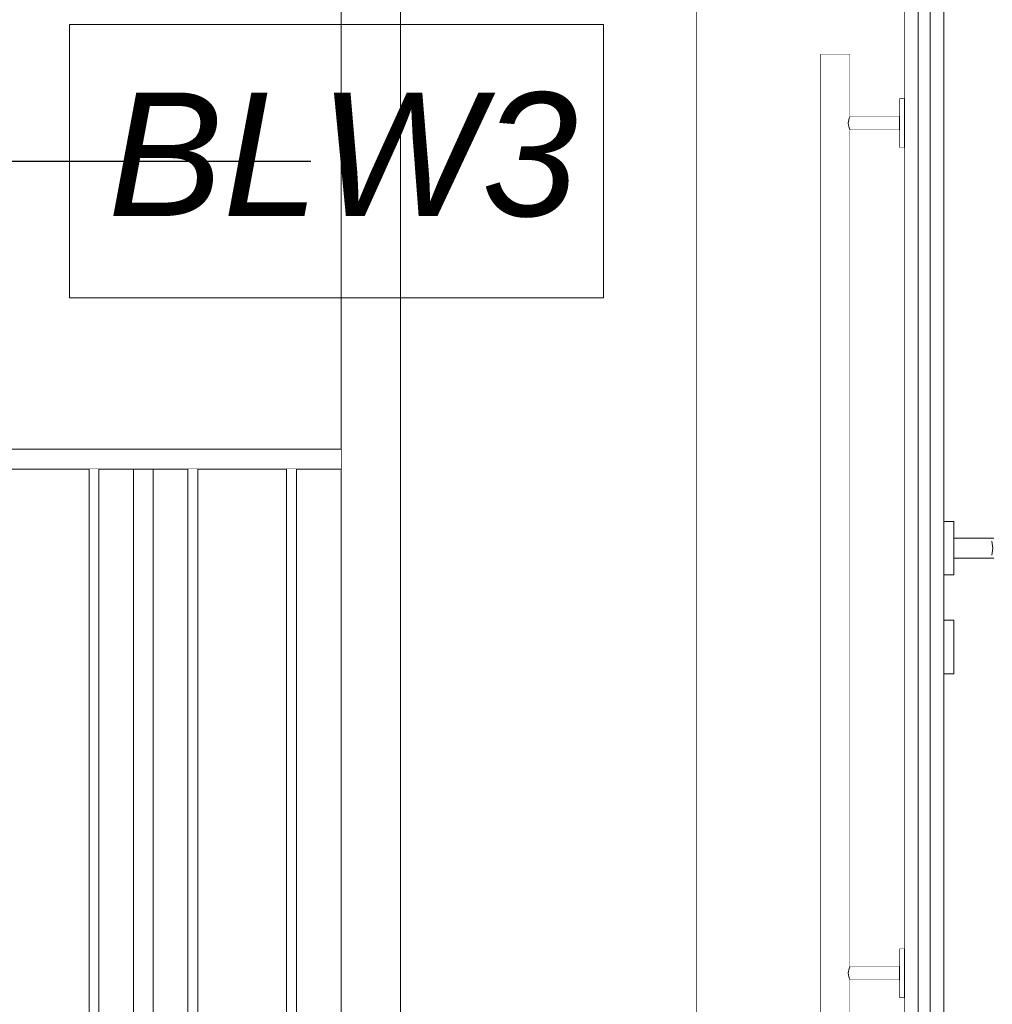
# Model space of a CAD drawing. Header units: millimetres. Extents: x 90539 to 127778, y -34922 to 14506.
# Tile 15 of 256: x 98022 to 99007, y 539 to 1535. Entities that reach past the tile are written whole.
import ezdxf

# ---------------------------------------------------------------- set-up
doc = ezdxf.new("R2010")
doc.units = ezdxf.units.MM
doc.header["$MEASUREMENT"] = 0
doc.linetypes.add('Wipeout_Contour', pattern=[1000, 0, -1000])
for name, color, linetype in [('Nowe_A-Balustrady', 7, 'Continuous'), ('Nowe_A-Wymiary-Zewnętrzne', 7, 'Continuous'), ('Nowe_A-Ściany-Wewnętrzne', 7, 'Continuous'), ('Nowe_A-Ściany-Zewnętrzne', 7, 'Continuous'), ('Nowe_Drzwi Archicad', 7, 'Continuous')]:
    doc.layers.add(name, color=color, linetype=linetype)
for name, color, linetype, lineweight in [('Nowe_A-Balustrady_Nr_pióra__11', 7, 'Continuous', 13), ('Nowe_A-Wymiary-Zewnętrzne_Nr_pióra__46', 5, 'Continuous', 15), ('Nowe_A-Ściany-Wewnętrzne_Nr_pióra__87', 7, 'Continuous', 13), ('Nowe_A-Ściany-Zewnętrzne_Nr_pióra__87', 7, 'Continuous', 13), ('Nowe_Drzwi Archicad_Nr_pióra__3', 7, 'Continuous', 13), ('Nowe_Drzwi Archicad_Nr_pióra__43', 7, 'Continuous', 13), ('Nowe_Drzwi Archicad_Nr_pióra__87', 7, 'Continuous', 13)]:
    doc.layers.add(name, color=color, linetype=linetype, lineweight=lineweight)
for name, color, linetype, lineweight, true_color in [('Nowe_A-Konstrukcja Opis_Nr_pióra__78', 7, 'Continuous', 13, 0x00bb5e), ('Nowe_A-Wymiary-Zewnętrzne_Nr_pióra__45', 7, 'Continuous', 15, 0x40a5ff), ('Nowe_A-Wymiary-Zewnętrzne_Nr_pióra__85', 7, 'Continuous', 13, 0x80c2ff)]:
    doc.layers.add(name, color=color, linetype=linetype, lineweight=lineweight, true_color=true_color)
doc.styles.add('STYL_AUTOMATYCZNY_2', font='arial.ttf')
doc.styles.add('STYL_AUTOMATYCZNY_3', font='arial.ttf')
doc.dimstyles.new('STYL_AUTOMATYCZNY__1', dxfattribs={"dimtxt": 125, "dimasz": 47.5, "dimexe": 0.18, "dimexo": 20, "dimgap": 0, "dimtad": 1, "dimdec": 1, "dimlfac": 0.1, "dimzin": 0, "dimdsep": 46, "dimtxsty": 'STYL_AUTOMATYCZNY_2', "dimblk": 'ARROWHEAD_11', "dimblk1": 'ARROWHEAD_11', "dimblk2": 'ARROWHEAD_11', "dimcen": 0.09, "dimclrd": 256, "dimclre": 256, "dimclrt": 5, "dimadec": 1, "dimazin": 0, "dimtfac": 1, "dimtdec": 4, "dimtmove": 0, "dimatfit": 3, "dimfxl": 0, "dimtolj": 1, "dimtzin": 0, "dimarcsym": 0})
doc.dimstyles.new('STYL_AUTOMATYCZNY__3', dxfattribs={"dimtxt": 0.18, "dimasz": 76, "dimexe": 0.18, "dimexo": 0.0625, "dimgap": 0, "dimtad": 0, "dimtih": 1, "dimtoh": 1, "dimdec": 4, "dimzin": 0, "dimdsep": 46, "dimcen": 0.09, "dimadec": 0, "dimazin": 0, "dimtfac": 1, "dimtdec": 4, "dimtmove": 0, "dimatfit": 3, "dimldrblk": 'ARROWHEAD_16', "dimfxl": 0, "dimtolj": 1, "dimtzin": 0, "dimarcsym": 0})

# ---------------------------------------------------------------- blocks, each defined once
blk = doc.blocks.new('ElemPrzekroju_62')
at = {"color": 254, "linetype": 'Wipeout_Contour', "lineweight": 0, "ltscale": 394289.798769}
blk.add_wipeout([(98407.6, 2420), (98407.6, 0), (98707.6, 0), (98707.6, 2420)], dxfattribs=at).dxf.layer = 'Nowe_A-Ściany-Wewnętrzne'
at = {"layer": 'Nowe_A-Ściany-Wewnętrzne_Nr_pióra__87', "color": 7, "linetype": 'Continuous', "lineweight": 13}
blk.add_line((98407.6, 2420), (98407.6, 0), dxfattribs=at)
blk = doc.blocks.new('ElemPrzekroju_67')
at = {"layer": 'Nowe_Drzwi Archicad_Nr_pióra__87', "color": 7, "linetype": 'Continuous', "lineweight": 13}
blk.add_line((98707.6, 0), (98707.6, 2070), dxfattribs=at)
at = {"color": 254, "linetype": 'Wipeout_Contour', "lineweight": 0, "ltscale": 1880818.559053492}
blk.add_wipeout([(98957.6, 0), (99032.6, 0), (99032.6, 2000), (98957.6, 2000), (98957.6, 1027), (98967.6, 1027), (98967.6, 1010), (99012.6, 1010), (99019.67, 1007.07), (99022.6, 1000), (99019.67, 992.93), (99012.6, 990), (98967.6, 990), (98967.6, 973), (98957.6, 973), (98957.6, 927), (98967.6, 927), (98967.6, 873), (98957.6, 873)], dxfattribs=at).dxf.layer = 'Nowe_Drzwi Archicad'
at = {"color": 254, "linetype": 'Wipeout_Contour', "lineweight": 0, "ltscale": 395701.223405}
blk.add_wipeout([(98917.6, 1412.32), (98917.6, 1430), (98912.6, 1430), (98912.6, 1412.32)], dxfattribs=at).dxf.layer = 'Nowe_Drzwi Archicad'
at = {"color": 254, "linetype": 'Wipeout_Contour', "lineweight": 0, "ltscale": 395666.755555}
blk.add_wipeout([(98917.6, 552.32), (98917.6, 570), (98912.6, 570), (98912.6, 552.32)], dxfattribs=at).dxf.layer = 'Nowe_Drzwi Archicad'
at = {"color": 254, "linetype": 'Wipeout_Contour', "lineweight": 0, "ltscale": 395702.245552}
blk.add_wipeout([(98917.6, 1430), (98917.6, 1447.68), (98912.6, 1447.68), (98912.6, 1430)], dxfattribs=at).dxf.layer = 'Nowe_Drzwi Archicad'
at = {"color": 254, "linetype": 'Wipeout_Contour', "lineweight": 0, "ltscale": 395700.506957}
blk.add_wipeout([(98912.6, 1412.32), (98912.6, 1405), (98917.6, 1405), (98917.6, 1412.32)], dxfattribs=at).dxf.layer = 'Nowe_Drzwi Archicad'
at = {"color": 254, "linetype": 'Wipeout_Contour', "lineweight": 0, "ltscale": 396051.718559}
blk.add_wipeout([(99008.2, 1010), (99003.34, 1010), (99006.1, 1007.07), (99013.3, 1007.07)], dxfattribs=at).dxf.layer = 'Nowe_Drzwi Archicad'
at = {"color": 254, "linetype": 'Wipeout_Contour', "lineweight": 0, "ltscale": 396062.20999}
blk.add_wipeout([(99015.41, 1000), (99007.24, 1000), (99006.1, 992.93), (99013.3, 992.93)], dxfattribs=at).dxf.layer = 'Nowe_Drzwi Archicad'
at = {"color": 254, "linetype": 'Wipeout_Contour', "lineweight": 0, "ltscale": 395889.389817}
blk.add_wipeout([(98967.6, 976.62), (98967.5, 976.62), (98967.5, 973), (98967.6, 973)], dxfattribs=at).dxf.layer = 'Nowe_Drzwi Archicad'
at = {"color": 254, "linetype": 'Wipeout_Contour', "lineweight": 0, "ltscale": 395887.233728}
blk.add_wipeout([(98967.6, 923.38), (98967.5, 923.38), (98967.5, 913.5), (98967.6, 913.5)], dxfattribs=at).dxf.layer = 'Nowe_Drzwi Archicad'
at = {"color": 254, "linetype": 'Wipeout_Contour', "lineweight": 0, "ltscale": 395885.652155}
blk.add_wipeout([(98967.5, 873), (98967.6, 873), (98967.6, 876.62), (98967.5, 876.62)], dxfattribs=at).dxf.layer = 'Nowe_Drzwi Archicad'
at = {"color": 254, "linetype": 'Wipeout_Contour', "lineweight": 0, "ltscale": 395667.163019}
blk.add_wipeout([(98917.6, 570), (98917.6, 587.68), (98912.6, 587.68), (98912.6, 570)], dxfattribs=at).dxf.layer = 'Nowe_Drzwi Archicad'
at = {"color": 254, "linetype": 'Wipeout_Contour', "lineweight": 0, "ltscale": 395666.473752}
blk.add_wipeout([(98912.6, 552.32), (98912.6, 545), (98917.6, 545), (98917.6, 552.32)], dxfattribs=at).dxf.layer = 'Nowe_Drzwi Archicad'
at = {"layer": 'Nowe_Drzwi Archicad_Nr_pióra__3', "color": 7, "linetype": 'Continuous', "lineweight": 13}
for p, q in [((98912.6, 1405), (98912.6, 1412.32)), ((98912.6, 545), (98912.6, 552.32))]:
    blk.add_line(p, q, dxfattribs=at)
at = {"color": 254, "linetype": 'Wipeout_Contour', "lineweight": 0, "ltscale": 395702.974636}
blk.add_wipeout([(98912.6, 1455), (98912.6, 1447.68), (98917.6, 1447.68), (98917.6, 1455)], dxfattribs=at).dxf.layer = 'Nowe_Drzwi Archicad'
at = {"color": 254, "linetype": 'Wipeout_Contour', "lineweight": 0, "ltscale": 395591.232495}
blk.add_wipeout([(98862.6, 1437), (98861.76, 1434.95), (98912.6, 1434.95), (98912.6, 1437)], dxfattribs=at).dxf.layer = 'Nowe_Drzwi Archicad'
at = {"color": 254, "linetype": 'Wipeout_Contour', "lineweight": 0, "ltscale": 396062.495647}
blk.add_wipeout([(99013.3, 1007.07), (99006.1, 1007.07), (99007.24, 1000), (99015.41, 1000)], dxfattribs=at).dxf.layer = 'Nowe_Drzwi Archicad'
at = {"color": 254, "linetype": 'Wipeout_Contour', "lineweight": 0, "ltscale": 395889.657095}
blk.add_wipeout([(98967.5, 976.62), (98967.6, 976.62), (98967.6, 986.5), (98967.5, 986.5)], dxfattribs=at).dxf.layer = 'Nowe_Drzwi Archicad'
at = {"color": 254, "linetype": 'Wipeout_Contour', "lineweight": 0, "ltscale": 396051.028906}
blk.add_wipeout([(99013.3, 992.93), (99006.1, 992.93), (99003.34, 990), (99008.2, 990)], dxfattribs=at).dxf.layer = 'Nowe_Drzwi Archicad'
at = {"color": 254, "linetype": 'Wipeout_Contour', "lineweight": 0, "ltscale": 395886.802942}
blk.add_wipeout([(98967.5, 900), (98967.6, 900), (98967.6, 913.5), (98967.5, 913.5)], dxfattribs=at).dxf.layer = 'Nowe_Drzwi Archicad'
at = {"color": 254, "linetype": 'Wipeout_Contour', "lineweight": 0, "ltscale": 395885.892155}
blk.add_wipeout([(98967.6, 886.5), (98967.5, 886.5), (98967.5, 876.62), (98967.6, 876.62)], dxfattribs=at).dxf.layer = 'Nowe_Drzwi Archicad'
at = {"color": 254, "linetype": 'Wipeout_Contour', "lineweight": 0, "ltscale": 395667.457459}
blk.add_wipeout([(98912.6, 595), (98912.6, 587.68), (98917.6, 587.68), (98917.6, 595)], dxfattribs=at).dxf.layer = 'Nowe_Drzwi Archicad'
at = {"color": 254, "linetype": 'Wipeout_Contour', "lineweight": 0, "ltscale": 395556.239744}
blk.add_wipeout([(98862.6, 577), (98861.76, 574.95), (98912.6, 574.95), (98912.6, 577)], dxfattribs=at).dxf.layer = 'Nowe_Drzwi Archicad'
at = {"layer": 'Nowe_Drzwi Archicad_Nr_pióra__3', "color": 7, "linetype": 'Continuous', "lineweight": 13}
for p, q in [((98912.6, 1447.68), (98912.6, 1455)), ((98912.6, 587.68), (98912.6, 595))]:
    blk.add_line(p, q, dxfattribs=at)
at = {"color": 254, "linetype": 'Wipeout_Contour', "lineweight": 0, "ltscale": 395589.295508}
blk.add_wipeout([(98861.76, 1434.95), (98860.86, 1430), (98912.6, 1430), (98912.6, 1434.95)], dxfattribs=at).dxf.layer = 'Nowe_Drzwi Archicad'
at = {"color": 254, "linetype": 'Wipeout_Contour', "lineweight": 0, "ltscale": 396026.113108}
blk.add_wipeout([(99003.34, 1010), (98997.6, 1010), (98998.29, 1007.07), (99006.1, 1007.07)], dxfattribs=at).dxf.layer = 'Nowe_Drzwi Archicad'
at = {"color": 254, "linetype": 'Wipeout_Contour', "lineweight": 0, "ltscale": 395890.12408}
blk.add_wipeout([(98967.6, 1000), (98967.5, 1000), (98967.5, 986.5), (98967.6, 986.5)], dxfattribs=at).dxf.layer = 'Nowe_Drzwi Archicad'
at = {"color": 254, "linetype": 'Wipeout_Contour', "lineweight": 0, "ltscale": 396030.363717}
blk.add_wipeout([(99007.24, 1000), (98998.58, 1000), (98998.29, 992.93), (99006.1, 992.93)], dxfattribs=at).dxf.layer = 'Nowe_Drzwi Archicad'
at = {"color": 254, "linetype": 'Wipeout_Contour', "lineweight": 0, "ltscale": 395869.590776}
blk.add_wipeout([(98967.5, 976.62), (98957.7, 976.62), (98957.7, 973), (98967.5, 973)], dxfattribs=at).dxf.layer = 'Nowe_Drzwi Archicad'
at = {"color": 254, "linetype": 'Wipeout_Contour', "lineweight": 0, "ltscale": 395867.43458}
blk.add_wipeout([(98967.5, 923.38), (98957.7, 923.38), (98957.7, 913.5), (98967.5, 913.5)], dxfattribs=at).dxf.layer = 'Nowe_Drzwi Archicad'
at = {"color": 254, "linetype": 'Wipeout_Contour', "lineweight": 0, "ltscale": 395886.311892}
blk.add_wipeout([(98967.5, 886.5), (98967.6, 886.5), (98967.6, 900), (98967.5, 900)], dxfattribs=at).dxf.layer = 'Nowe_Drzwi Archicad'
at = {"color": 254, "linetype": 'Wipeout_Contour', "lineweight": 0, "ltscale": 395865.852927}
blk.add_wipeout([(98957.7, 873), (98967.5, 873), (98967.5, 876.62), (98957.7, 876.62)], dxfattribs=at).dxf.layer = 'Nowe_Drzwi Archicad'
at = {"color": 254, "linetype": 'Wipeout_Contour', "lineweight": 0, "ltscale": 395554.424339}
blk.add_wipeout([(98861.76, 574.95), (98860.86, 570), (98912.6, 570), (98912.6, 574.95)], dxfattribs=at).dxf.layer = 'Nowe_Drzwi Archicad'
at = {"color": 254, "linetype": 'Wipeout_Contour', "lineweight": 0, "ltscale": 395589.009226}
blk.add_wipeout([(98860.86, 1430), (98861.76, 1425.05), (98912.6, 1425.05), (98912.6, 1430)], dxfattribs=at).dxf.layer = 'Nowe_Drzwi Archicad'
at = {"color": 254, "linetype": 'Wipeout_Contour', "lineweight": 0, "ltscale": 395890.669685}
blk.add_wipeout([(98967.6, 1013.5), (98967.5, 1013.5), (98967.5, 1000), (98967.6, 1000)], dxfattribs=at).dxf.layer = 'Nowe_Drzwi Archicad'
at = {"color": 254, "linetype": 'Wipeout_Contour', "lineweight": 0, "ltscale": 396030.649396}
blk.add_wipeout([(99006.1, 1007.07), (98998.29, 1007.07), (98998.58, 1000), (99007.24, 1000)], dxfattribs=at).dxf.layer = 'Nowe_Drzwi Archicad'
at = {"color": 254, "linetype": 'Wipeout_Contour', "lineweight": 0, "ltscale": 395869.858068}
blk.add_wipeout([(98957.7, 986.5), (98957.7, 976.62), (98967.5, 976.62), (98967.5, 986.5)], dxfattribs=at).dxf.layer = 'Nowe_Drzwi Archicad'
at = {"color": 254, "linetype": 'Wipeout_Contour', "lineweight": 0, "ltscale": 396025.423411}
blk.add_wipeout([(99006.1, 992.93), (98998.29, 992.93), (98997.6, 990), (99003.34, 990)], dxfattribs=at).dxf.layer = 'Nowe_Drzwi Archicad'
at = {"color": 254, "linetype": 'Wipeout_Contour', "lineweight": 0, "ltscale": 395887.484777}
blk.add_wipeout([(98967.5, 923.38), (98967.6, 923.38), (98967.6, 927), (98967.5, 927)], dxfattribs=at).dxf.layer = 'Nowe_Drzwi Archicad'
at = {"color": 254, "linetype": 'Wipeout_Contour', "lineweight": 0, "ltscale": 395867.003772}
blk.add_wipeout([(98957.7, 900), (98967.5, 900), (98967.5, 913.5), (98957.7, 913.5)], dxfattribs=at).dxf.layer = 'Nowe_Drzwi Archicad'
at = {"color": 254, "linetype": 'Wipeout_Contour', "lineweight": 0, "ltscale": 395866.09294}
blk.add_wipeout([(98957.7, 886.5), (98957.7, 876.62), (98967.5, 876.62), (98967.5, 886.5)], dxfattribs=at).dxf.layer = 'Nowe_Drzwi Archicad'
at = {"color": 254, "linetype": 'Wipeout_Contour', "lineweight": 0, "ltscale": 395554.310217}
blk.add_wipeout([(98860.86, 570), (98861.76, 565.05), (98912.6, 565.05), (98912.6, 570)], dxfattribs=at).dxf.layer = 'Nowe_Drzwi Archicad'
at = {"layer": 'Nowe_Drzwi Archicad_Nr_pióra__3', "color": 7, "linetype": 'Continuous', "lineweight": 13}
for p, q in [((99006.1, 1007.07), (99007.24, 1000)), ((99007.24, 1000), (99006.1, 992.93)), ((98967.6, 973), (98967.6, 976.62)), ((98967.6, 973), (98967.5, 973)), ((98967.6, 873), (98967.6, 876.62)), ((98967.6, 873), (98967.5, 873))]:
    blk.add_line(p, q, dxfattribs=at)
at = {"color": 254, "linetype": 'Wipeout_Contour', "lineweight": 0, "ltscale": 395590.541352}
blk.add_wipeout([(98861.76, 1425.05), (98862.6, 1423), (98912.6, 1423), (98912.6, 1425.05)], dxfattribs=at).dxf.layer = 'Nowe_Drzwi Archicad'
at = {"color": 254, "linetype": 'Wipeout_Contour', "lineweight": 0, "ltscale": 395891.147717}
blk.add_wipeout([(98967.5, 1023.38), (98967.5, 1013.5), (98967.6, 1013.5), (98967.6, 1023.38)], dxfattribs=at).dxf.layer = 'Nowe_Drzwi Archicad'
at = {"color": 254, "linetype": 'Wipeout_Contour', "lineweight": 0, "ltscale": 395870.325076}
blk.add_wipeout([(98967.5, 1000), (98957.7, 1000), (98957.7, 986.5), (98967.5, 986.5)], dxfattribs=at).dxf.layer = 'Nowe_Drzwi Archicad'
at = {"color": 254, "linetype": 'Wipeout_Contour', "lineweight": 0, "ltscale": 395849.791738}
blk.add_wipeout([(98957.7, 976.62), (98957.6, 976.62), (98957.6, 973), (98957.7, 973)], dxfattribs=at).dxf.layer = 'Nowe_Drzwi Archicad'
at = {"color": 254, "linetype": 'Wipeout_Contour', "lineweight": 0, "ltscale": 395847.635433}
blk.add_wipeout([(98957.6, 923.38), (98957.6, 913.5), (98957.7, 913.5), (98957.7, 923.38)], dxfattribs=at).dxf.layer = 'Nowe_Drzwi Archicad'
at = {"color": 254, "linetype": 'Wipeout_Contour', "lineweight": 0, "ltscale": 395866.512698}
blk.add_wipeout([(98957.7, 886.5), (98967.5, 886.5), (98967.5, 900), (98957.7, 900)], dxfattribs=at).dxf.layer = 'Nowe_Drzwi Archicad'
at = {"color": 254, "linetype": 'Wipeout_Contour', "lineweight": 0, "ltscale": 395846.053702}
blk.add_wipeout([(98957.6, 873), (98957.7, 873), (98957.7, 876.62), (98957.6, 876.62)], dxfattribs=at).dxf.layer = 'Nowe_Drzwi Archicad'
at = {"color": 254, "linetype": 'Wipeout_Contour', "lineweight": 0, "ltscale": 395555.964229}
blk.add_wipeout([(98861.76, 565.05), (98862.6, 563), (98912.6, 563), (98912.6, 565.05)], dxfattribs=at).dxf.layer = 'Nowe_Drzwi Archicad'
at = {"layer": 'Nowe_Drzwi Archicad_Nr_pióra__3', "color": 7, "linetype": 'Continuous', "lineweight": 13}
for p, q in [((98912.6, 1430), (98912.6, 1447.68)), ((98912.6, 1412.32), (98912.6, 1430)), ((98967.6, 900), (98967.6, 913.5)), ((98967.6, 886.5), (98967.6, 900)), ((98967.6, 876.62), (98967.6, 886.5)), ((98912.6, 570), (98912.6, 587.68)), ((98912.6, 552.32), (98912.6, 570))]:
    blk.add_line(p, q, dxfattribs=at)
at = {"color": 254, "linetype": 'Wipeout_Contour', "lineweight": 0, "ltscale": 395436.88879}
blk.add_wipeout([(98858.2, 1500), (98847.6, 1500), (98847.6, 500), (98858.2, 500)], dxfattribs=at).dxf.layer = 'Nowe_Drzwi Archicad'
at = {"color": 254, "linetype": 'Wipeout_Contour', "lineweight": 0, "ltscale": 395891.426044}
blk.add_wipeout([(98967.6, 1027), (98967.5, 1027), (98967.5, 1023.38), (98967.6, 1023.38)], dxfattribs=at).dxf.layer = 'Nowe_Drzwi Archicad'
at = {"color": 254, "linetype": 'Wipeout_Contour', "lineweight": 0, "ltscale": 395870.870709}
blk.add_wipeout([(98967.5, 1013.5), (98957.7, 1013.5), (98957.7, 1000), (98967.5, 1000)], dxfattribs=at).dxf.layer = 'Nowe_Drzwi Archicad'
at = {"color": 254, "linetype": 'Wipeout_Contour', "lineweight": 0, "ltscale": 395850.059043}
blk.add_wipeout([(98957.6, 986.5), (98957.6, 976.62), (98957.7, 976.62), (98957.7, 986.5)], dxfattribs=at).dxf.layer = 'Nowe_Drzwi Archicad'
at = {"color": 254, "linetype": 'Wipeout_Contour', "lineweight": 0, "ltscale": 395867.685642}
blk.add_wipeout([(98957.7, 923.38), (98967.5, 923.38), (98967.5, 927), (98957.7, 927)], dxfattribs=at).dxf.layer = 'Nowe_Drzwi Archicad'
at = {"color": 254, "linetype": 'Wipeout_Contour', "lineweight": 0, "ltscale": 395847.204604}
blk.add_wipeout([(98957.6, 900), (98957.7, 900), (98957.7, 913.5), (98957.6, 913.5)], dxfattribs=at).dxf.layer = 'Nowe_Drzwi Archicad'
at = {"color": 254, "linetype": 'Wipeout_Contour', "lineweight": 0, "ltscale": 395846.293726}
blk.add_wipeout([(98957.6, 886.5), (98957.6, 876.62), (98957.7, 876.62), (98957.7, 886.5)], dxfattribs=at).dxf.layer = 'Nowe_Drzwi Archicad'
at = {"layer": 'Nowe_Drzwi Archicad_Nr_pióra__3', "color": 7, "linetype": 'Continuous', "lineweight": 13}
for p, q in [((98967.6, 927), (98967.5, 927)), ((98967.6, 923.38), (98967.6, 927)), ((98967.6, 913.5), (98967.6, 923.38))]:
    blk.add_line(p, q, dxfattribs=at)
at = {"color": 254, "linetype": 'Wipeout_Contour', "lineweight": 0, "ltscale": 395394.465097}
blk.add_wipeout([(98847.6, 1500), (98836.99, 1500), (98836.99, 500), (98847.6, 500)], dxfattribs=at).dxf.layer = 'Nowe_Drzwi Archicad'
at = {"color": 254, "linetype": 'Wipeout_Contour', "lineweight": 0, "ltscale": 1384142.52654945}
blk.add_wipeout([(98858.2, 500), (98862.6, 500), (98862.6, 563), (98861.76, 565.05), (98860.86, 570), (98861.76, 574.95), (98862.6, 577), (98862.6, 1423), (98861.76, 1425.05), (98860.86, 1430), (98861.76, 1434.95), (98862.6, 1437), (98862.6, 1500), (98858.2, 1500)], dxfattribs=at).dxf.layer = 'Nowe_Drzwi Archicad'
at = {"color": 254, "linetype": 'Wipeout_Contour', "lineweight": 0, "ltscale": 395871.348765}
blk.add_wipeout([(98957.7, 1023.38), (98957.7, 1013.5), (98967.5, 1013.5), (98967.5, 1023.38)], dxfattribs=at).dxf.layer = 'Nowe_Drzwi Archicad'
at = {"color": 254, "linetype": 'Wipeout_Contour', "lineweight": 0, "ltscale": 395850.526074}
blk.add_wipeout([(98957.7, 1000), (98957.6, 1000), (98957.6, 986.5), (98957.7, 986.5)], dxfattribs=at).dxf.layer = 'Nowe_Drzwi Archicad'
at = {"color": 254, "linetype": 'Wipeout_Contour', "lineweight": 0, "ltscale": 395952.140182}
blk.add_wipeout([(98998.58, 1000), (98967.6, 1000), (98967.6, 992.93), (98998.29, 992.93)], dxfattribs=at).dxf.layer = 'Nowe_Drzwi Archicad'
at = {"color": 254, "linetype": 'Wipeout_Contour', "lineweight": 0, "ltscale": 395847.886508}
blk.add_wipeout([(98957.6, 923.38), (98957.7, 923.38), (98957.7, 927), (98957.6, 927)], dxfattribs=at).dxf.layer = 'Nowe_Drzwi Archicad'
at = {"color": 254, "linetype": 'Wipeout_Contour', "lineweight": 0, "ltscale": 395846.713506}
blk.add_wipeout([(98957.6, 886.5), (98957.7, 886.5), (98957.7, 900), (98957.6, 900)], dxfattribs=at).dxf.layer = 'Nowe_Drzwi Archicad'
at = {"layer": 'Nowe_Drzwi Archicad_Nr_pióra__3', "color": 7, "linetype": 'Continuous', "lineweight": 13}
for p, q in [((98858.2, 1500), (98847.6, 1500)), ((98862.6, 1500), (98858.2, 1500)), ((98862.6, 1500), (98862.6, 1437)), ((98861.76, 1434.95), (98860.86, 1430)), ((98862.6, 1437), (98861.76, 1434.95)), ((98862.6, 1437), (98912.6, 1437)), ((98860.86, 1430), (98861.76, 1425.05)), ((98861.76, 1425.05), (98862.6, 1423)), ((98862.6, 1423), (98862.6, 577)), ((98862.6, 1423), (98912.6, 1423)), ((99008.2, 990), (99003.34, 990)), ((98861.76, 574.95), (98860.86, 570)), ((98860.86, 570), (98861.76, 565.05)), ((98862.6, 577), (98861.76, 574.95)), ((98862.6, 577), (98912.6, 577)), ((98861.76, 565.05), (98862.6, 563)), ((98862.6, 563), (98862.6, 500)), ((98862.6, 563), (98912.6, 563))]:
    blk.add_line(p, q, dxfattribs=at)
at = {"color": 254, "linetype": 'Wipeout_Contour', "lineweight": 0, "ltscale": 395364.467016}
blk.add_wipeout([(98836.99, 1500), (98832.6, 1500), (98832.6, 500), (98836.99, 500)], dxfattribs=at).dxf.layer = 'Nowe_Drzwi Archicad'
at = {"color": 254, "linetype": 'Wipeout_Contour', "lineweight": 0, "ltscale": 395871.627106}
blk.add_wipeout([(98967.5, 1027), (98957.7, 1027), (98957.7, 1023.38), (98967.5, 1023.38)], dxfattribs=at).dxf.layer = 'Nowe_Drzwi Archicad'
at = {"color": 254, "linetype": 'Wipeout_Contour', "lineweight": 0, "ltscale": 395851.071734}
blk.add_wipeout([(98957.7, 1013.5), (98957.6, 1013.5), (98957.6, 1000), (98957.7, 1000)], dxfattribs=at).dxf.layer = 'Nowe_Drzwi Archicad'
at = {"color": 254, "linetype": 'Wipeout_Contour', "lineweight": 0, "ltscale": 395951.657485}
blk.add_wipeout([(98997.6, 1010), (98967.6, 1010), (98967.6, 1007.07), (98998.29, 1007.07)], dxfattribs=at).dxf.layer = 'Nowe_Drzwi Archicad'
at = {"color": 254, "linetype": 'Wipeout_Contour', "lineweight": 0, "ltscale": 395950.96766}
blk.add_wipeout([(98998.29, 992.93), (98967.6, 992.93), (98967.6, 990), (98997.6, 990)], dxfattribs=at).dxf.layer = 'Nowe_Drzwi Archicad'
at = {"layer": 'Nowe_Drzwi Archicad_Nr_pióra__3', "color": 7, "linetype": 'Continuous', "lineweight": 13}
for p, q in [((98836.99, 1500), (98832.6, 1500)), ((98832.6, 1500), (98832.6, 500)), ((98847.6, 1500), (98836.99, 1500)), ((98967.6, 1027), (98967.5, 1027)), ((98967.6, 1023.38), (98967.6, 1027)), ((98967.6, 1013.5), (98967.6, 1023.38)), ((98967.6, 992.93), (98967.6, 990)), ((98967.6, 986.5), (98967.6, 990)), ((98997.6, 990), (98967.6, 990)), ((98967.6, 976.62), (98967.6, 986.5)), ((99003.34, 990), (98997.6, 990))]:
    blk.add_line(p, q, dxfattribs=at)
at = {"color": 254, "linetype": 'Wipeout_Contour', "lineweight": 0, "ltscale": 395851.549814}
blk.add_wipeout([(98957.6, 1023.38), (98957.6, 1013.5), (98957.7, 1013.5), (98957.7, 1023.38)], dxfattribs=at).dxf.layer = 'Nowe_Drzwi Archicad'
at = {"color": 254, "linetype": 'Wipeout_Contour', "lineweight": 0, "ltscale": 395952.425916}
blk.add_wipeout([(98998.29, 1007.07), (98967.6, 1007.07), (98967.6, 1000), (98998.58, 1000)], dxfattribs=at).dxf.layer = 'Nowe_Drzwi Archicad'
at = {"layer": 'Nowe_Drzwi Archicad_Nr_pióra__3', "color": 7, "linetype": 'Continuous', "lineweight": 13}
for p, q in [((98967.6, 1010), (98967.6, 1013.5)), ((98967.6, 1010), (98967.6, 1007.07)), ((98997.6, 1010), (98967.6, 1010)), ((98967.6, 1007.07), (98967.6, 1000)), ((99003.34, 1010), (98997.6, 1010)), ((99008.2, 1010), (99003.34, 1010)), ((98967.6, 1000), (98967.6, 992.93))]:
    blk.add_line(p, q, dxfattribs=at)
at = {"color": 254, "linetype": 'Wipeout_Contour', "lineweight": 0, "ltscale": 395851.828169}
blk.add_wipeout([(98957.7, 1027), (98957.6, 1027), (98957.6, 1023.38), (98957.7, 1023.38)], dxfattribs=at).dxf.layer = 'Nowe_Drzwi Archicad'
at = {"color": 254, "linetype": 'Wipeout_Contour', "lineweight": 0, "ltscale": 395788.551187}
blk.add_wipeout([(98917.6, 1942), (98917.6, 70), (98957.6, 70), (98957.6, 1942)], dxfattribs=at).dxf.layer = 'Nowe_Drzwi Archicad'
at = {"layer": 'Nowe_Drzwi Archicad_Nr_pióra__3', "color": 7, "linetype": 'Continuous', "lineweight": 13}
for p, q in [((98957.7, 1988.96), (98957.7, 1162.02)), ((98917.6, 1942), (98917.6, 70)), ((98957.6, 1942), (98957.6, 70)), ((98917.5, 1550.81), (98917.5, 1479.86)), ((98917.6, 1455), (98912.6, 1455)), ((98917.6, 1405), (98912.6, 1405)), ((98917.5, 1405), (98917.5, 1364.56)), ((98917.5, 1320.22), (98917.5, 1249.27)), ((98917.5, 1204.92), (98917.5, 1162.02)), ((98917.5, 1162.02), (98917.5, 1125.48)), ((98957.7, 1162.02), (98957.7, 1027)), ((98917.5, 1090.02), (98917.5, 1062.74)), ((98917.5, 1062.74), (98917.5, 1006)), ((98957.7, 1027), (98957.6, 1027)), ((98967.5, 1027), (98957.7, 1027)), ((98917.5, 949.26), (98917.5, 1006)), ((98957.7, 973), (98957.6, 973)), ((98957.7, 849.98), (98957.7, 973)), ((98967.5, 973), (98957.7, 973)), ((98917.5, 921.98), (98917.5, 949.26)), ((98957.7, 927), (98957.6, 927)), ((98967.5, 927), (98957.7, 927)), ((98917.5, 849.98), (98917.5, 886.52)), ((98957.7, 873), (98957.6, 873)), ((98967.5, 873), (98957.7, 873)), ((98917.5, 807.08), (98917.5, 849.98)), ((98957.7, 23.04), (98957.7, 849.98)), ((98917.5, 691.78), (98917.5, 762.73)), ((98917.5, 595), (98917.5, 647.44)), ((98917.6, 595), (98912.6, 595)), ((98917.6, 545), (98912.6, 545))]:
    blk.add_line(p, q, dxfattribs=at)
at = {"layer": 'Nowe_Drzwi Archicad_Nr_pióra__43', "color": 7, "linetype": 'Continuous', "lineweight": 13}
for p, q in [((98931.6, 1942), (98931.6, 70)), ((98943.6, 70), (98943.6, 1942))]:
    blk.add_line(p, q, dxfattribs=at)
blk = doc.blocks.new('ElemPrzekroju_68')
at = {"color": 254, "linetype": 'Wipeout_Contour', "lineweight": 0, "ltscale": 989084.390136}
blk.add_wipeout([(98862.6, 577), (98912.6, 577), (98912.6, 587.68), (98912.6, 588.66), (98912.6, 595), (98917.6, 595), (98917.6, 1405), (98912.6, 1405), (98912.6, 1423), (98862.6, 1423)], dxfattribs=at).dxf.layer = 'Nowe_A-Ściany-Zewnętrzne'
at = {"color": 254, "linetype": 'Wipeout_Contour', "lineweight": 0, "ltscale": 1779810.105115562}
blk.add_wipeout([(98707.6, 0), (98917.6, 0), (98917.6, 545), (98912.6, 545), (98912.6, 563), (98862.6, 563), (98862.6, 500), (98832.6, 500), (98832.6, 1500), (98862.6, 1500), (98862.6, 1437), (98912.6, 1437), (98912.6, 1447.68), (98912.6, 1448.66), (98912.6, 1455), (98917.6, 1455), (98917.6, 2070), (98707.6, 2070)], dxfattribs=at).dxf.layer = 'Nowe_A-Ściany-Zewnętrzne'
blk = doc.blocks.new('ElemPrzekroju_415')
at = {"color": 254, "linetype": 'Wipeout_Contour', "lineweight": 0, "ltscale": 590315.352137}
blk.add_wipeout([(98357.56, 2420), (98347.56, 2420), (98347.56, 0), (98357.56, 0), (98407.56, 0), (98407.56, 2420)], dxfattribs=at).dxf.layer = 'Nowe_A-Ściany-Zewnętrzne'
at = {"layer": 'Nowe_A-Ściany-Zewnętrzne_Nr_pióra__87', "color": 7, "linetype": 'Continuous', "lineweight": 13}
blk.add_line((98347.56, 2420), (98347.56, 0), dxfattribs=at)
at = {"color": 254, "linetype": 'Wipeout_Contour', "lineweight": 0, "ltscale": 393689.780152}
blk.add_wipeout([(98407.56, 2420), (98407.56, 0), (98407.57, 0), (98407.57, 2420)], dxfattribs=at).dxf.layer = 'Nowe_A-Ściany-Zewnętrzne'
at = {"layer": 'Nowe_A-Ściany-Zewnętrzne_Nr_pióra__87', "color": 7, "linetype": 'Continuous', "lineweight": 13}
for p, q in [((98407.56, 0), (98407.56, 2420)), ((98407.57, 0), (98407.57, 2420))]:
    blk.add_line(p, q, dxfattribs=at)
blk = doc.blocks.new('ElemPrzekroju_527')
at = {"color": 254, "linetype": 'Wipeout_Contour', "lineweight": 0, "ltscale": 391884.575123}
blk.add_wipeout([(97582.59, 1100), (97582.59, 1080), (98347.56, 1080), (98347.56, 1100)], dxfattribs=at).dxf.layer = 'Nowe_A-Balustrady'
at = {"layer": 'Nowe_A-Balustrady_Nr_pióra__11', "color": 7, "linetype": 'Continuous', "lineweight": 13}
for p, q in [((97582.59, 1100), (98347.56, 1100)), ((97582.59, 1080), (98137.57, 1080)), ((98157.57, 1080), (98347.56, 1080))]:
    blk.add_line(p, q, dxfattribs=at)
blk = doc.blocks.new('ElemPrzekroju_539')
at = {"color": 254, "linetype": 'Wipeout_Contour', "lineweight": 0, "ltscale": 392401.929245}
blk.add_wipeout([(98092.51, 10), (98102.51, 10), (98102.51, 1080), (98092.51, 1080)], dxfattribs=at).dxf.layer = 'Nowe_A-Balustrady'
at = {"layer": 'Nowe_A-Balustrady_Nr_pióra__11', "color": 7, "linetype": 'Continuous', "lineweight": 13}
for p, q in [((98092.51, 10), (98092.51, 1080)), ((98102.51, 10), (98102.51, 1080)), ((98092.51, 10), (98102.51, 10))]:
    blk.add_line(p, q, dxfattribs=at)
blk = doc.blocks.new('ElemPrzekroju_540')
at = {"color": 254, "linetype": 'Wipeout_Contour', "lineweight": 0, "ltscale": 392801.917137}
blk.add_wipeout([(98192.51, 10), (98202.51, 10), (98202.51, 1080), (98192.51, 1080)], dxfattribs=at).dxf.layer = 'Nowe_A-Balustrady'
at = {"layer": 'Nowe_A-Balustrady_Nr_pióra__11', "color": 7, "linetype": 'Continuous', "lineweight": 13}
for p, q in [((98192.51, 10), (98192.51, 1080)), ((98202.51, 10), (98202.51, 1080)), ((98192.51, 10), (98202.51, 10))]:
    blk.add_line(p, q, dxfattribs=at)
blk = doc.blocks.new('ElemPrzekroju_541')
at = {"color": 254, "linetype": 'Wipeout_Contour', "lineweight": 0, "ltscale": 393201.905054}
blk.add_wipeout([(98292.51, 10), (98302.51, 10), (98302.51, 1080), (98292.51, 1080)], dxfattribs=at).dxf.layer = 'Nowe_A-Balustrady'
at = {"layer": 'Nowe_A-Balustrady_Nr_pióra__11', "color": 7, "linetype": 'Continuous', "lineweight": 13}
for p, q in [((98292.51, 10), (98292.51, 1080)), ((98302.51, 10), (98302.51, 1080)), ((98292.51, 10), (98302.51, 10))]:
    blk.add_line(p, q, dxfattribs=at)
blk = doc.blocks.new('ElemPrzekroju_543')
at = {"color": 254, "linetype": 'Wipeout_Contour', "lineweight": 0, "ltscale": 392602.181704}
blk.add_wipeout([(98137.57, 0), (98157.57, 0), (98157.57, 1080), (98137.57, 1080)], dxfattribs=at).dxf.layer = 'Nowe_A-Balustrady'
at = {"layer": 'Nowe_A-Balustrady_Nr_pióra__11', "color": 7, "linetype": 'Continuous', "lineweight": 13}
for p, q in [((98137.57, 1080), (98157.57, 1080)), ((98137.57, 0), (98137.57, 1080)), ((98157.57, 0), (98157.57, 1080))]:
    blk.add_line(p, q, dxfattribs=at)
blk = doc.blocks.new('*D668')
at = {"layer": 'Nowe_A-Wymiary-Zewnętrzne_Nr_pióra__45', "linetype": 'Continuous', "lineweight": 15, "true_color": 0x40a5ff}
for points in [[(94951.37, 12845), (94952.32, 12840.22), (94955.03, 12836.16), (94959.08, 12833.45), (94963.87, 12832.5), (94968.65, 12833.45), (94972.7, 12836.16), (94975.41, 12840.22), (94976.37, 12845), (94975.41, 12849.78), (94972.7, 12853.84), (94968.65, 12856.55), (94963.87, 12857.5), (94959.08, 12856.55), (94955.03, 12853.84), (94952.32, 12849.78)], [(94951.37, -450), (94952.32, -454.78), (94955.03, -458.84), (94959.08, -461.55), (94963.87, -462.5), (94968.65, -461.55), (94972.7, -458.84), (94975.41, -454.78), (94976.37, -450), (94975.41, -445.22), (94972.7, -441.16), (94968.65, -438.45), (94963.87, -437.5), (94959.08, -438.45), (94955.03, -441.16), (94952.32, -445.22)]]:
    blk.add_hatch(color=161, dxfattribs=at).paths.add_polyline_path(points)
at = {"layer": 'Nowe_A-Wymiary-Zewnętrzne_Nr_pióra__45', "color": 161, "linetype": 'Continuous', "lineweight": 15, "true_color": 0x40a5ff}
for centre in [(94963.87, 12845), (94963.87, -450)]:
    blk.add_circle(centre, 12.5, dxfattribs=at)
at = {"layer": 'Nowe_A-Wymiary-Zewnętrzne_Nr_pióra__85', "color": 151, "linetype": 'Continuous', "lineweight": 13, "true_color": 0x80c2ff}
for p, q in [((94963.87, 12857.5), (94963.87, 12870)), ((94951.37, 12845), (94916.99, 12845)), ((95010.74, 12845), (94976.37, 12845)), ((94963.87, -437.5), (94963.87, 12832.5)), ((94951.37, -450), (94916.99, -450)), ((95010.74, -450), (94976.37, -450)), ((94963.87, -475), (94963.87, -462.5))]:
    blk.add_line(p, q, dxfattribs=at)
at = {"layer": 'Nowe_A-Wymiary-Zewnętrzne_Nr_pióra__46', "color": 5, "lineweight": 15, "insert": (94938.87, 5911.52), "char_height": 125, "attachment_point": 7, "rotation": 90, "style": 'STYL_AUTOMATYCZNY_2'}
blk.add_mtext('\\A1;{\\pql;\\fArial|b0|i0|c238|p0;\\W1.000000;1\xa0329,5}', dxfattribs=at)
blk = doc.blocks.new('ARROWHEAD_11')
at = {"color": 0, "linetype": 'Continuous', "lineweight": 0}
blk.add_line((0, 0), (-1, 0), dxfattribs=at)
at = {"color": 0, "linetype": 'Continuous', "lineweight": 0, "const_width": 0.25, "flags": 128}
blk.add_lwpolyline([(-0.125, 0, 1), (0.125, 0, 1)], format="xyb", close=True, dxfattribs=at)
blk = doc.blocks.new('*D733')
at = {"layer": 'Nowe_A-Wymiary-Zewnętrzne_Nr_pióra__45', "linetype": 'Continuous', "lineweight": 15, "true_color": 0x40a5ff}
for points in [[(95158.35, 2070), (95159.3, 2065.22), (95162.01, 2061.16), (95166.07, 2058.45), (95170.85, 2057.5), (95175.63, 2058.45), (95179.69, 2061.16), (95182.4, 2065.22), (95183.35, 2070), (95182.4, 2074.78), (95179.69, 2078.84), (95175.63, 2081.55), (95170.85, 2082.5), (95166.07, 2081.55), (95162.01, 2078.84), (95159.3, 2074.78)], [(95158.35, 0), (95159.3, -4.78), (95162.01, -8.84), (95166.07, -11.55), (95170.85, -12.5), (95175.63, -11.55), (95179.69, -8.84), (95182.4, -4.78), (95183.35, 0), (95182.4, 4.78), (95179.69, 8.84), (95175.63, 11.55), (95170.85, 12.5), (95166.07, 11.55), (95162.01, 8.84), (95159.3, 4.78)]]:
    blk.add_hatch(color=161, dxfattribs=at).paths.add_polyline_path(points)
at = {"layer": 'Nowe_A-Wymiary-Zewnętrzne_Nr_pióra__45', "color": 161, "linetype": 'Continuous', "lineweight": 15, "true_color": 0x40a5ff}
for centre in [(95170.85, 2070), (95170.85, 0)]:
    blk.add_circle(centre, 12.5, dxfattribs=at)
at = {"layer": 'Nowe_A-Wymiary-Zewnętrzne_Nr_pióra__85', "color": 151, "linetype": 'Continuous', "lineweight": 13, "true_color": 0x80c2ff}
for p, q in [((95158.35, 2070), (95123.98, 2070)), ((95217.73, 2070), (95183.35, 2070)), ((95170.85, 12.5), (95170.85, 2057.5)), ((95158.35, 0), (95123.98, 0)), ((95217.73, 0), (95183.35, 0))]:
    blk.add_line(p, q, dxfattribs=at)
at = {"layer": 'Nowe_A-Wymiary-Zewnętrzne_Nr_pióra__46', "color": 5, "lineweight": 15, "char_height": 125, "attachment_point": 7, "rotation": 90, "style": 'STYL_AUTOMATYCZNY_2'}
for s, insert in [('\\A1;{\\pql;\\fArial|b0|i0|c238|p0;\\W1.000000;35,0}', (95145.85, 1723.85)), ('\\A1;{\\pql;\\fArial|b0|i0|c238|p0;\\W1.000000;207,0}', (95145.85, 820.5)), ('\\A1;{\\pql;\\fArial|b0|i0|c238|p0;\\W1.000000;16,0}', (95145.85, 12.5))]:
    blk.add_mtext(s, dxfattribs=dict(at, insert=insert))
blk = doc.blocks.new('*D748')
at = {"layer": 'Nowe_A-Wymiary-Zewnętrzne_Nr_pióra__45', "linetype": 'Continuous', "lineweight": 15, "true_color": 0x40a5ff}
for points in [[(119375.13, 12845), (119376.08, 12840.22), (119378.79, 12836.16), (119382.84, 12833.45), (119387.63, 12832.5), (119392.41, 12833.45), (119396.47, 12836.16), (119399.18, 12840.22), (119400.13, 12845), (119399.18, 12849.78), (119396.47, 12853.84), (119392.41, 12856.55), (119387.63, 12857.5), (119382.84, 12856.55), (119378.79, 12853.84), (119376.08, 12849.78)], [(119375.13, -450), (119376.08, -454.78), (119378.79, -458.84), (119382.84, -461.55), (119387.63, -462.5), (119392.41, -461.55), (119396.47, -458.84), (119399.18, -454.78), (119400.13, -450), (119399.18, -445.22), (119396.47, -441.16), (119392.41, -438.45), (119387.63, -437.5), (119382.84, -438.45), (119378.79, -441.16), (119376.08, -445.22)]]:
    blk.add_hatch(color=161, dxfattribs=at).paths.add_polyline_path(points)
at = {"layer": 'Nowe_A-Wymiary-Zewnętrzne_Nr_pióra__45', "color": 161, "linetype": 'Continuous', "lineweight": 15, "true_color": 0x40a5ff}
for centre in [(119387.63, 12845), (119387.63, -450)]:
    blk.add_circle(centre, 12.5, dxfattribs=at)
at = {"layer": 'Nowe_A-Wymiary-Zewnętrzne_Nr_pióra__85', "color": 151, "linetype": 'Continuous', "lineweight": 13, "true_color": 0x80c2ff}
for p, q in [((119387.63, 12857.5), (119387.63, 12870)), ((119375.13, 12845), (119340.75, 12845)), ((119434.5, 12845), (119400.13, 12845)), ((119387.63, -437.5), (119387.63, 12832.5)), ((119375.13, -450), (119340.75, -450)), ((119434.5, -450), (119400.13, -450)), ((119387.63, -475), (119387.63, -462.5))]:
    blk.add_line(p, q, dxfattribs=at)
at = {"layer": 'Nowe_A-Wymiary-Zewnętrzne_Nr_pióra__46', "color": 5, "lineweight": 15, "insert": (119362.63, 5911.52), "char_height": 125, "attachment_point": 7, "rotation": 90, "style": 'STYL_AUTOMATYCZNY_2'}
blk.add_mtext('\\A1;{\\pql;\\fArial|b0|i0|c238|p0;\\W1.000000;1\xa0329,5}', dxfattribs=at)
blk = doc.blocks.new('ARROWHEAD_16')
at = {"linetype": 'Continuous', "lineweight": 0}
blk.add_hatch(color=0, dxfattribs=at).paths.add_polyline_path([(-0.9093, 0.525), (0, 0), (-0.9093, -0.525)])
at = {"color": 0, "linetype": 'Continuous', "lineweight": 0}
blk.add_line((0, 0), (-1, 0), dxfattribs=at)

msp = doc.modelspace()

# ---------------------------------------------------------------- block references
at = {"layer": 'Nowe_A-Ściany-Wewnętrzne', "lineweight": 0}
msp.add_blockref('ElemPrzekroju_62', (0, 0), dxfattribs=at)

# ---------------------------------------------------------------- next in the draw order: block references
at = {"layer": 'Nowe_A-Ściany-Zewnętrzne', "lineweight": 0}
msp.add_blockref('ElemPrzekroju_415', (0, 0), dxfattribs=at)
at = {"layer": 'Nowe_Drzwi Archicad', "lineweight": 0}
msp.add_blockref('ElemPrzekroju_67', (0, 0), dxfattribs=at)

# ---------------------------------------------------------------- next in the draw order: linework, layer by layer
at = {"layer": 'Nowe_A-Konstrukcja Opis_Nr_pióra__78', "color": 112, "linetype": 'Continuous', "lineweight": 13, "true_color": 0x00bb5e, "flags": 128}
msp.add_lwpolyline([(98072.72, 1529.66), (98613.18, 1529.66), (98613.18, 1253.23), (98072.72, 1253.23)], close=True, dxfattribs=at)

# ---------------------------------------------------------------- next in the draw order: block references
at = {"layer": 'Nowe_A-Balustrady', "lineweight": 0}
msp.add_blockref('ElemPrzekroju_527', (0, 0), dxfattribs=at)
at = {"layer": 'Nowe_A-Ściany-Zewnętrzne', "lineweight": 0}
msp.add_blockref('ElemPrzekroju_68', (0, 0), dxfattribs=at)

# ---------------------------------------------------------------- next in the draw order: texts
at = {"layer": 'Nowe_A-Konstrukcja Opis_Nr_pióra__78', "color": 112, "linetype": 'Continuous', "lineweight": 13, "true_color": 0x00bb5e, "insert": (98587.14, 1397.54), "char_height": 125, "attachment_point": 6, "rotation": 359.99972, "style": 'STYL_AUTOMATYCZNY_3'}
msp.add_mtext('\\A1;{\\pqr;\\fArial|b0|i1|c238|p0;\\W1.000000;BLW\\fArial|b0|i1|c238|p0;\\W1.000000;3}', dxfattribs=at)

# ---------------------------------------------------------------- next in the draw order: block references
at = {"layer": 'Nowe_A-Balustrady', "lineweight": 0}
for name in ['ElemPrzekroju_539', 'ElemPrzekroju_543', 'ElemPrzekroju_540', 'ElemPrzekroju_541']:
    msp.add_blockref(name, (0, 0), dxfattribs=at)

# ---------------------------------------------------------------- next in the draw order: dimensions: what is measured, and where the dimension line sits
at = {"layer": 'Nowe_A-Wymiary-Zewnętrzne', "color": 151, "linetype": 'Continuous', "lineweight": 13, "true_color": 0x80c2ff}
for base, p1, p2, picture, middle in [((94963.87, 12845), (95120.09, -450), (98654.74, 12845), '*D668', (94876.37, 6192.64)), ((119387.63, 12845), (95120.09, -450), (98654.74, 12845), '*D748', (119300.13, 6192.64)), ((95170.85, 2070), (98917.6, 0), (98707.6, 2070), '*D733', (95083.35, 1029.89))]:
    dim = msp.add_linear_dim(base=base, p1=p1, p2=p2, angle=90, dimstyle='STYL_AUTOMATYCZNY__1', dxfattribs=at)
    dim.commit()
    dim.dimension.update_dxf_attribs({"geometry": picture, "text_midpoint": middle, "dimtype": 160, "text_rotation": 90})

# ---------------------------------------------------------------- next in the draw order: leaders
at = {"layer": 'Nowe_A-Konstrukcja Opis_Nr_pióra__78', "color": 112, "linetype": 'Continuous', "lineweight": 13, "true_color": 0x00bb5e, "annotation_type": 0, "has_hookline": 1, "hookline_direction": 0, "text_width": 488.38, "horizontal_direction": (1, -5e-06, 0)}
msp.add_leader([(97697.51, 1080), (97910.01, 1391.44), (98316.91, 1391.44)], dimstyle='STYL_AUTOMATYCZNY__3', dxfattribs=at)

doc.saveas('drawing.dxf')
